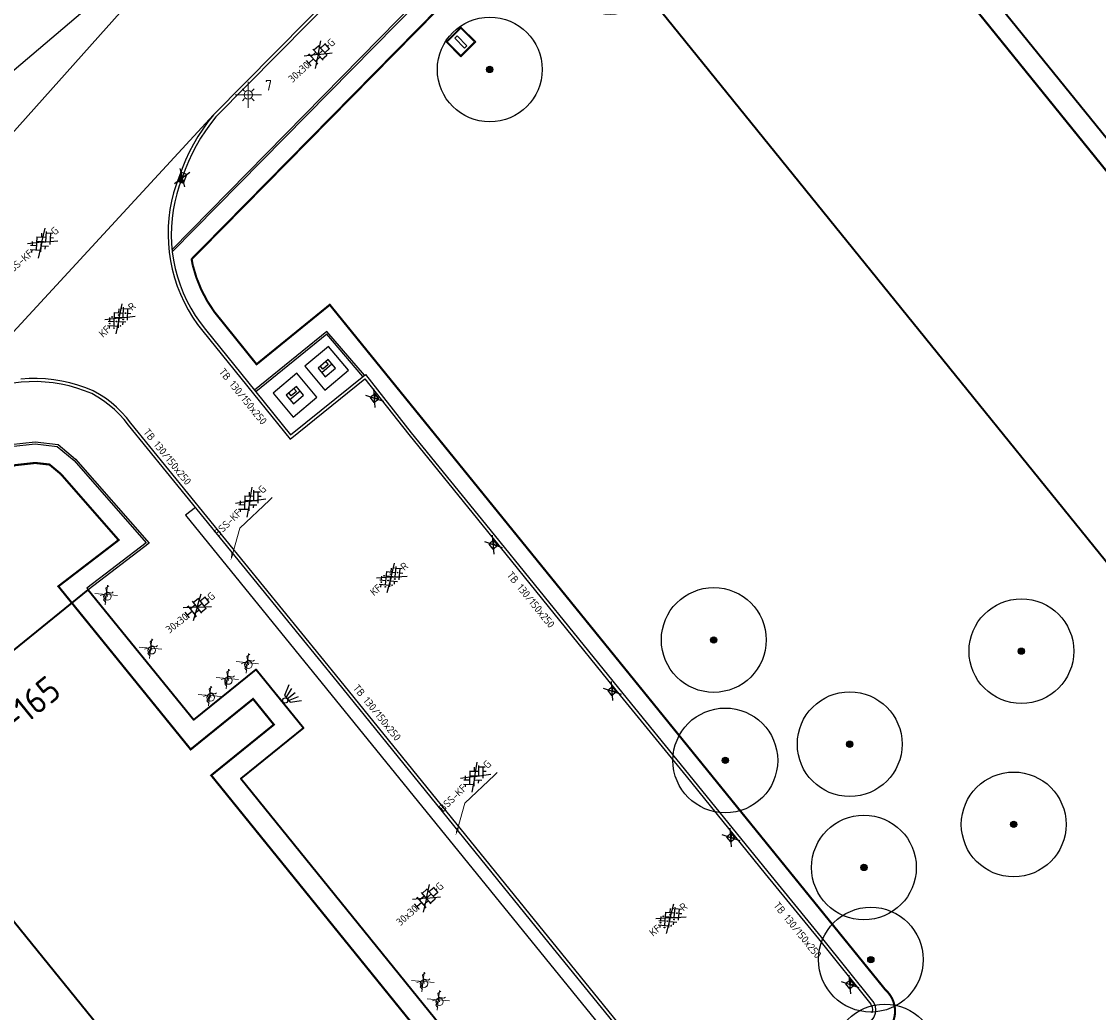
# Model space of a CAD drawing. Header units: metres. Extents: x 92877 to 94117, y 464509 to 465451.
# Tile 76 of 102: x 93310 to 93361, y 465101 to 465148. Entities that reach past the tile are written whole.
import ezdxf
from ezdxf import colors
from ezdxf.entities.mleader import LeaderData, LeaderLine
from ezdxf.enums import TextEntityAlignment as Align
from ezdxf.math import Vec2, Vec3

# ---------------------------------------------------------------- set-up
doc = ezdxf.new("R2010")
doc.units = ezdxf.units.M
doc.linetypes.add('XX-PROJECTGRENS', pattern=[18, 12, -3, 0, -3])
doc.layers.get('0').update_dxf_attribs({"linetype": 'CONTINUOUS'})
for name, color, linetype, lineweight in [('B-WE-GR-BOOM-S', 90, 'CONTINUOUS', 25), ('B-WE-IE-MEUBILAIR_WEGMEUBILAIR_CONTAINER_ONDERGRONDS-S', 252, 'CONTINUOUS', 25), ('B-WE-IE-MEUBILAIR_WEGMEUBILAIR_LICHTMAST-S', 252, 'CONTINUOUS', 25), ('B-WE-IE-MEUBILAIR_WEGMEUBILAIR_LICHTMAST-T25', 7, 'CONTINUOUS', 25), ('B-WE-OG-TOPOGRAFIE_BEBOUWING-GV', 252, 'CONTINUOUS', 35), ('B-WE-OG-TOPOGRAFIE_HUISNUMMER-T25', 7, 'CONTINUOUS', 20), ('B-WE-VW-OV_DRAAGCONSTRUCTIE-S', 252, 'CONTINUOUS', 15), ('N-WE-KG-GRENS_PROJECT-G', 1, 'XX-PROJECTGRENS', 35), ('V-WE-IE-MEUBILAIR_WEGMEUBILAIR_FIETS-S', 7, 'CONTINUOUS', 25), ('V-WE-KL-ET_LS_OV_LICHTMAST-S', 190, 'CONTINUOUS', 25), ('V-WE-RI-HWA_KOLK-S', 150, 'CONTINUOUS', 25), ('V-WE-VH-KANTOPSLUITING-T18', 10, 'CONTINUOUS', 18), ('V-WE-VH-KANTOPSLUITING_OPSLUITBAND_100X200-G', 150, 'VH-OPSLUITBAND_100X200-V', 25), ('V-WE-VH-KANTOPSLUITING_TROTTOIRBAND_130 150-G', 210, 'VH-TROTTOIRBAND_130-150-V', 25), ('V-WE-VH-KANTOPSLUITING_VOORKANTBAND-G', 50, 'CONTINUOUS', 25), ('V-WE-VH-MATERIAALGRENS-G', 7, 'CONTINUOUS-V', 25), ('V-WE-VH-VERHARDING-T18', 10, 'CONTINUOUS', 18), ('V-WE-VH-VERHARDING_BETONSTRAATSTEEN-S', 252, 'CONTINUOUS', 25), ('V-WE-VH-VERHARDING_STRAATBAKSTEEN-S', 252, 'CONTINUOUS', 25), ('V-WE-VH-VERHARDING_TEGEL-S', 252, 'CONTINUOUS', 25)]:
    doc.layers.add(name, color=color, linetype=linetype, lineweight=lineweight)
doc.styles.add('NLCS-ISO', font='NLCS-ISO.ttf')
doc.styles.add('NLCS-ISO-M200-T18', font='NLCS-ISO.ttf', dxfattribs={"height": 0.36})
doc.styles.add('NLCS-ISO-M200-T25', font='NLCS-ISO.ttf', dxfattribs={"height": 0.5})
doc.styles.get("Standard").update_dxf_attribs({"font": 'isocp.shx'})
doc.linetypes.add('CONTINUOUS-V', pattern='A,3.5,[24,NLCS.SHX,S=0.5,R=0,X=0,Y=0],3.5', length=7)
doc.linetypes.add('VH-OPSLUITBAND_100X200-V', pattern='A,4,[24,NLCS.SHX,S=1,R=0,X=0,Y=0],4,-2,4,-2', length=16)
doc.linetypes.add('VH-TROTTOIRBAND_130-150-V', pattern='A,2.5,[24,NLCS.SHX,S=1,R=0,X=0,Y=0],2.5,-2,2,-2,2,-2', length=15)

# ---------------------------------------------------------------- blocks, each defined once
blk = doc.blocks.new('Q_VERKEERSBORDPAAL')
for points in [[(-0.5, 0.5), (0.5, 0.5), (0.5, -0.5), (-0.5, -0.5)], [(-0.08, 0.333), (0.071, 0.333), (0.071, -0.329), (-0.08, -0.329)]]:
    blk.add_lwpolyline(points, close=True)
blk.add_lwpolyline([(-0.442, 0.464), (0.438, 0.464, -0.414214), (0.459, 0.442), (0.459, -0.437, -0.414214), (0.438, -0.459), (-0.442, -0.459, -0.414214), (-0.463, -0.437), (-0.463, 0.442), (-0.463, 0.444), (-0.463, 0.446), (-0.463, 0.448), (-0.462, 0.45), (-0.461, 0.451), (-0.46, 0.453), (-0.459, 0.455), (-0.458, 0.456), (-0.457, 0.457), (-0.456, 0.459), (-0.454, 0.46), (-0.453, 0.461), (-0.451, 0.462), (-0.449, 0.462), (-0.447, 0.463), (-0.446, 0.463), (-0.444, 0.464), (-0.442, 0.464)], format="xyb")
blk = doc.blocks.new('V-SRI-KOLK_TROTTOIR-SO')
blk.add_hatch(color=256).paths.add_polyline_path([(1.125, 0.75), (-1.125, 0.75), (-1.125, -0.75)])
at = {"ltscale": 0.1}
for p, q in [((-1.875, 1.25), (1.875, -1.25)), ((1.875, 1.25), (-1.875, -1.25))]:
    blk.add_line(p, q, dxfattribs=at)
blk.add_line((-1.125, -0.75), (1.125, 0.75))
at = {"flags": 128}
blk.add_lwpolyline([(-1.125, -0.75), (1.125, -0.75), (1.125, 0.75), (-1.125, 0.75)], close=True, dxfattribs=at)
blk = doc.blocks.new('V-SRI-KOLK_STRAAT_300X300-SO')
at = {"ltscale": 0.1}
for p, q in [((-1.875, 2), (1.875, -0.5)), ((1.875, 2), (-1.875, -0.5))]:
    blk.add_line(p, q, dxfattribs=at)
for p, q in [((-0.75, 0), (0.75, 1.5)), ((0.75, 0), (-0.75, 1.5))]:
    blk.add_line(p, q)
at = {"flags": 128}
blk.add_lwpolyline([(-0.75, 0), (0.75, 0), (0.75, 1.5), (-0.75, 1.5)], close=True, dxfattribs=at)
blk = doc.blocks.new('B-SIE-WEG_LICHTMAST_WAND-SO')
at = {"ltscale": 0.5, "flags": 128}
blk.add_lwpolyline([(-2.41, 3.75), (-1.05, 1.35), (1.05, 1.35), (2.41, 3.75)], dxfattribs=at)
at = {"flags": 128}
for points in [[(-0.46, 1.35), (-1.27, 3.75)], [(0, 1.35), (0, 3.75)], [(0.46, 1.35), (1.27, 3.75)], [(-2.41, 0), (2.41, 0)]]:
    blk.add_lwpolyline(points, dxfattribs=at)
at = {"ltscale": 0.5}
blk.add_circle((0, 0.72), 0.625, dxfattribs=at)
at = {"style": 'NLCS-ISO'}
blk.add_attdef('TYPE', text='', height=1.8, dxfattribs=at).set_placement((0, -0.2), align=Align.TOP_CENTER)
blk = doc.blocks.new('V-SVH-TEGEL_300X300_DUN_HALFST_KL-SO')
for p, q in [((-3.08, 0.75), (-3, 0.75)), ((-3, -0.83), (-3, 0.83)), ((-3, 0), (-1.5, 0)), ((-1.84, 1.5), (-1.5, 1.5)), ((-1.5, -1.6), (-1.5, 1.6)), ((-1.5, 0.75), (0, 0.75)), ((0, -1.78), (0, 1.78)), ((0, 1.5), (1.5, 1.5)), ((0, 0), (1.5, 0)), ((1.5, -1.6), (1.5, 1.6)), ((1.5, 0.75), (3, 0.75)), ((3, -0.83), (3, 0.83)), ((3, 0), (3.39, 0)), ((-3.08, -0.75), (-3, -0.75)), ((-1.84, -1.5), (-1.5, -1.5)), ((-1.5, -0.75), (0, -0.75)), ((0, -1.5), (1.5, -1.5)), ((1.5, -0.75), (3, -0.75))]:
    blk.add_line(p, q)
at = {"ltscale": 0.1}
for q in [(-2.75, -1.98), (-2.73, 1.96), (2.73, 1.96), (2.75, -1.98)]:
    blk.add_line((0, 0), q, dxfattribs=at)
at = {"style": 'NLCS-ISO'}
blk.add_attdef('FORMAAT', text='', height=1.8, dxfattribs=at).set_placement((-3.18, 0), align=Align.MIDDLE_RIGHT)
blk.add_attdef('KLEUR', text='', height=1.8, dxfattribs=at).set_placement((3.49, 0), align=Align.MIDDLE_LEFT)
at = {"style": 'NLCS-ISO', "flags": 1}
blk.add_attdef('FUNCTIE', text='', height=1.8, dxfattribs=at).set_placement((0.12, -3.58), align=Align.MIDDLE_CENTER)
blk = doc.blocks.new('SIE-WEG_FIETSENREK-SO')
at = {"color": 0, "linetype": 'ByBlock', "lineweight": 18}
for points in [[(-2.19, 1.95), (1.75, -1.75)], [(-1.95, -1.71), (1.38, 1.66)], [(-1.5, -1.35), (-1.5, -0.54), (-0.73, -0.28), (-0.73, 0.53), (-1.5, 0.79)], [(-0.3, -0.45), (0.6, 1.35), (1.5, 1.35)], [(1.05, -0.45), (0.21, 0.58)], [(1.05, -0.45), (1.5, -0.45)]]:
    blk.add_lwpolyline(points, dxfattribs=at)
blk.add_circle((-0.3, -0.45), 0.9, dxfattribs=at)
blk = doc.blocks.new('V-SVH-BSS_KEIFORMAAT_KEPER_KL-SO')
for p, q in [((-3.36, -0.25), (-2.89, 0.22)), ((-3.23, 0.55), (-1.41, -1.27)), ((0, 0), (-2.8, 2.01)), ((-2.44, 1.25), (-1.41, 0.22)), ((-2.15, -0.53), (0.08, 1.7)), ((-2.15, 0.96), (-1.49, 1.62)), ((-1.7, -1.56), (0.08, 0.22)), ((-0.67, 0.96), (1.56, -1.27)), ((-0.02, 1.8), (1.56, 0.22)), ((0, 0), (2.8, 2.01)), ((0.82, 0.96), (1.48, 1.62)), ((0.82, -0.53), (2.54, 1.19)), ((1.14, -1.7), (3.05, 0.22)), ((2.3, 0.96), (3.39, -0.13)), ((0, 0), (-3.13, -2.25)), ((-0.67, -0.53), (0.58, -1.77)), ((-0.44, -1.78), (0.08, -1.27)), ((0, 0), (3.13, -2.25)), ((2.3, -0.53), (2.8, -1.02))]:
    blk.add_line(p, q)
at = {"style": 'NLCS-ISO'}
blk.add_attdef('FORMAAT', text='', height=1.8, dxfattribs=at).set_placement((-3.39, -0.02), align=Align.MIDDLE_RIGHT)
blk.add_attdef('KLEUR', text='', height=1.8, dxfattribs=at).set_placement((3.39, 0), align=Align.MIDDLE_LEFT)
at = {"style": 'NLCS-ISO', "flags": 1}
blk.add_attdef('FUNCTIE', text='', height=1.8, dxfattribs=at).set_placement((0.12, -3.58), align=Align.MIDDLE_CENTER)
blk = doc.blocks.new('V-SVH-SBS_KEIFORMAAT_KEPER_KL-SO')
for p, q in [((-3.36, -0.25), (-2.89, 0.22)), ((-3.23, 0.55), (-1.41, -1.27)), ((0, 0), (-2.8, 2.01)), ((-2.44, 1.25), (-1.41, 0.22)), ((-2.15, -0.53), (0.08, 1.7)), ((-2.15, 0.96), (-1.49, 1.62)), ((-1.7, -1.56), (0.08, 0.22)), ((-0.67, 0.96), (1.56, -1.27)), ((-0.02, 1.8), (1.56, 0.22)), ((0, 0), (2.8, 2.01)), ((0.82, 0.96), (1.48, 1.62)), ((0.82, -0.53), (2.54, 1.19)), ((1.14, -1.7), (3.05, 0.22)), ((2.3, 0.96), (3.39, -0.13)), ((0, 0), (-3.13, -2.25)), ((-0.67, -0.53), (0.58, -1.77)), ((-0.44, -1.78), (0.08, -1.27)), ((0, 0), (3.13, -2.25)), ((2.3, -0.53), (2.8, -1.02))]:
    blk.add_line(p, q)
for centre in [(-2.52, 0.59), (-1.04, 1.33), (0.45, 0.59), (1.93, 1.33), (-2.52, -0.9), (-1.04, -0.16), (0.45, -0.9), (1.93, -0.16)]:
    blk.add_circle(centre, 0.0881)
blk.add_arc((-1.04, -1.64), 0.0881, 295.9034, 224.543)
at = {"style": 'NLCS-ISO'}
blk.add_attdef('FORMAAT', text='', height=1.8, dxfattribs=at).set_placement((-3.39, 0), align=Align.MIDDLE_RIGHT)
blk.add_attdef('KLEUR', text='', height=1.8, dxfattribs=at).set_placement((3.39, 0), align=Align.MIDDLE_LEFT)
at = {"style": 'NLCS-ISO', "flags": 1}
blk.add_attdef('FUNCTIE', text='', height=1.8, dxfattribs=at).set_placement((0.12, -3.58), align=Align.MIDDLE_CENTER)
blk = doc.blocks.new('SIE-WEG_CONTAINER_ONDERGRONDS-SO')
at = {"flags": 128}
for points in [[(-4.12, -4.12), (4.12, -4.12), (4.12, 4.12), (-4.12, 4.12)], [(-1.75, -1.5), (1.75, -1.5), (1.75, 1.5), (-1.75, 1.5)]]:
    blk.add_lwpolyline(points, close=True, dxfattribs=at)
for points in [[(-1.75, 0), (1.75, 0)], [(0.9, 1.5), (0.9, 0.48), (-0.9, 0.48), (-0.9, 1.5)]]:
    blk.add_lwpolyline(points, dxfattribs=at)
blk = doc.blocks.new('SGR-BOOM_01')
at = {"ltscale": 0.1}
h = blk.add_hatch(color=256, dxfattribs=at)
edge = h.paths.add_edge_path()
edge.add_arc((0, 0), 0.15, 0, 360)
for radius in [2.5, 0.045]:
    blk.add_circle((0, 0), radius)
blk.add_circle((0, 0), 0.15, dxfattribs=at)
blk = doc.blocks.new('SKL-ET_OV_LICHTMAST-SO')
at = {"color": 0, "linetype": 'ByBlock', "lineweight": 18}
for points in [[(-2.21, -2.21), (2.21, 2.21)], [(-2.21, 2.21), (2.21, -2.21)], [(-1.25, 0), (-2, 0)], [(-1.41, 1.41), (-0.88, 0.88)], [(0, 2), (0, 1.25)], [(0.88, 0.88), (1.41, 1.41)], [(2, 0), (1.25, 0)], [(-1.41, -1.41), (-0.88, -0.88)], [(0, -1.25), (0, -2)], [(0.88, -0.88), (1.41, -1.41)]]:
    blk.add_lwpolyline(points, dxfattribs=at)
blk.add_circle((0, 0), 1, dxfattribs=at)

msp = doc.modelspace()

# ---------------------------------------------------------------- linework, layer by layer
at = {"layer": 'B-WE-OG-TOPOGRAFIE_BEBOUWING-GV', "flags": 128}
for points in [[(93384.79, 465113.8), (93374.89, 465105.8), (93338.5, 465150.77), (93348.288, 465158.69)], [(93348.288, 465158.69), (93348.4, 465158.78), (93353.49, 465152.49), (93356.51, 465154.93), (93358.7, 465152.22), (93355.68, 465149.78), (93368.05, 465134.5), (93371.07, 465136.94), (93373.26, 465134.22), (93370.25, 465131.78), (93379.99, 465119.74), (93383.01, 465122.18), (93385.19, 465119.47), (93382.17, 465117.03), (93384.79, 465113.8)], [(93354.32, 465069.91), (93344.42, 465061.89), (93302.97, 465113.03), (93312.87, 465121.05)], [(93312.87, 465121.05), (93317.91, 465114.84), (93320.89, 465117.25), (93323.14, 465114.47), (93320.15, 465112.05), (93332.51, 465096.79), (93335.47, 465099.19), (93337.72, 465096.42), (93334.8, 465094.05), (93347.01, 465078.98), (93349.89, 465081.32), (93352.16, 465078.53), (93349.25, 465076.16), (93354.32, 465069.91)]]:
    msp.add_lwpolyline(points, dxfattribs=at)
at = {"layer": 'N-WE-KG-GRENS_PROJECT-G', "const_width": 0.1, "flags": 128}
msp.add_lwpolyline([(93142.804, 465086.89), (93145.447, 465089.504), (93147.332, 465091.955), (93148.613, 465093.182), (93161.411, 465113.679), (93167.204, 465122.957), (93170.456, 465128.173), (93179.763, 465143.103), (93186.894, 465154.496), (93187.89, 465154.904), (93188.17, 465154.679), (93191.39, 465152.077), (93194.828, 465149.413), (93202.752, 465142.922), (93211.334, 465136.086), (93246.401, 465107.701), (93253.059, 465102.314), (93253.343, 465100.976), (93245.804, 465089.865), (93244.522, 465087.941), (93231.812, 465069.293), (93227.954, 465063.58), (93226.853, 465062.424), (93215.691, 465046.012), (93211.996, 465040.636), (93204.425, 465029.753), (93202.609, 465027.143), (93198.032, 465020.213), (93194.363, 465014.869), (93190.619, 465009.505), (93189.819, 465008.221), (93185.531, 465002.305), (93181.433, 464996.691), (93178.696, 464993.153), (93172.103, 464984.564), (93163.085, 464972.835), (93161.131, 464970.564), (93154.083, 464961.647), (93148.985, 464955.311), (93145.469, 464951.039), (93138.605, 464942.927), (93131.702, 464935.14), (93128.236, 464931.41), (93126.865, 464929.653), (93122.062, 464924.79), (93112.82, 464915.353), (93112.694, 464915.474), (93110.007, 464912.809), (93108.158, 464914.641), (93097.954, 464904.418), (93099.616, 464902.379), (93097.346, 464900.004), (93095.105, 464898.042), (93093.141, 464896.427), (93087.358, 464891.835), (93084.647, 464889.561), (93079.687, 464885.222), (93073.559, 464880.645), (93064.795, 464874.789), (93057.662, 464870.165), (93057.255, 464870.007), (93057.168, 464870.002), (93056.607, 464870.091), (93053.277, 464868.411), (93060.039, 464854.372), (93062.426, 464849.152), (93065.249, 464843.338), (93068.532, 464844.778), (93069.154, 464846.147), (93077.316, 464850.716), (93083.11, 464853.91), (93083.112, 464853.905), (93087.983, 464856.618), (93087.623, 464857.315), (93087.914, 464857.845), (93094.137, 464862.208), (93094.032, 464862.502), (93094.431, 464862.805), (93094.609, 464862.539), (93096.966, 464864.191), (93097.445, 464863.691), (93100.286, 464866.409), (93107.265, 464873.112), (93113.757, 464878.765), (93119.027, 464883.354), (93126.19, 464890.319), (93126.053, 464890.447), (93129.224, 464893.588), (93132.754, 464897.33), (93136.979, 464901.466), (93141.064, 464906.039), (93145.123, 464910.02), (93146.946, 464911.937), (93151.571, 464916.872), (93154.026, 464919.546), (93161.923, 464928.693), (93166.437, 464933.828), (93170.519, 464938.737), (93174.372, 464943.51), (93176.337, 464945.983), (93178.669, 464948.924), (93181.236, 464952.541), (93184.321, 464956.452), (93185.617, 464958.052), (93188.572, 464961.84), (93195.315, 464970.699), (93197.093, 464969.277), (93199.637, 464972.465), (93198.95, 464972.958), (93202.951, 464977.949), (93202.249, 464978.521), (93202.364, 464978.666), (93202.234, 464979.72), (93202.711, 464980.328), (93203.771, 464980.458), (93206.283, 464983.648), (93206.153, 464984.709), (93206.628, 464985.314), (93207.678, 464985.434), (93209.477, 464987.722), (93211.5, 464990.295), (93211.38, 464991.345), (93211.858, 464991.954), (93212.908, 464992.074), (93215.413, 464995.259), (93215.283, 464996.319), (93215.758, 464996.923), (93216.817, 464997.043), (93217.976, 464998.513), (93217.195, 464999.188), (93221.285, 465004.117), (93220.562, 465004.619), (93224.498, 465009.504), (93223.744, 465010.107), (93228.745, 465016.379), (93228.548, 465017.661), (93229.799, 465019.138), (93230.171, 465019.204), (93232.859, 465016.92), (93240.879, 465028.723), (93247.237, 465037.466), (93243.345, 465039.426), (93245.385, 465042.407), (93267.791, 465074.762), (93271.654, 465080.832), (93274.315, 465084.653), (93274.677, 465085.271), (93280.631, 465092.992), (93283.915, 465097.533), (93293.238, 465109.1), (93296.471, 465112.853), (93305.145, 465123.792), (93308.461, 465126.639), (93309.398, 465127), (93310.34, 465127.104), (93311.021, 465127.029), (93311.569, 465126.572), (93314.325, 465123.425), (93311.446, 465121.218), (93317.763, 465113.435), (93320.742, 465115.844), (93321.734, 465114.618), (93318.743, 465112.198), (93332.363, 465095.383), (93335.324, 465097.784), (93336.313, 465096.566), (93333.394, 465094.197), (93346.863, 465077.572), (93349.745, 465079.914), (93350.754, 465078.674), (93347.845, 465076.305), (93354.176, 465068.5), (93362.85, 465075.591), (93361.376, 465077.286), (93365.219, 465080.332), (93350.596, 465098.232), (93346.729, 465095.077), (93346.089, 465095.987), (93350.715, 465099.775, 0.50922), (93350.922, 465101.967), (93324.402, 465134.651), (93320.907, 465131.811), (93318.885, 465134.322, -0.098106), (93317.859, 465136.546), (93317.809, 465136.827), (93329.287, 465148.479), (93335.156, 465154.254), (93344.697, 465163.309, -0.349567), (93347.493, 465163.354), (93347.813, 465163.049), (93349.127, 465161.413), (93346.391, 465159.229), (93348.191, 465157.343), (93348.243, 465157.384), (93353.341, 465151.084), (93356.361, 465153.524), (93357.294, 465152.369), (93354.273, 465149.929), (93367.901, 465133.094), (93370.919, 465135.533), (93371.856, 465134.369), (93368.844, 465131.928), (93379.841, 465118.334), (93382.859, 465120.772), (93383.785, 465119.621), (93380.762, 465117.178), (93384.644, 465112.392), (93390.968, 465117.536), (93393.698, 465119.744), (93389.575, 465124.751), (93393.126, 465127.653), (93381.652, 465141.958), (93378.045, 465139.012), (93374.932, 465142.847), (93384.724, 465150.628, 0.393005), (93384.971, 465152.673), (93376.322, 465163.131, 0.393551), (93374.278, 465163.377), (93369.858, 465159.798), (93359.893, 465172.144), (93359.196, 465171.59), (93356.894, 465174.416), (93366.327, 465182.365), (93383.74, 465196.71, -0.309181), (93386.819, 465196.235), (93386.977, 465196.072), (93387.797, 465195.067), (93385.13, 465192.859), (93391.412, 465185.104), (93394.43, 465187.543), (93395.435, 465186.298), (93392.425, 465183.858), (93405.872, 465167.212), (93408.891, 465169.662), (93409.895, 465168.418), (93406.884, 465165.977), (93415.682, 465155.114), (93422.305, 465160.477), (93419.312, 465164.504), (93427.805, 465171.459), (93432.936, 465175.602, 0.389945), (93433.117, 465177.605), (93406.306, 465210.598, 0.403895), (93404.272, 465210.792), (93395.071, 465203.259, -0.04985), (93394.529, 465205.075), (93406.003, 465214.474), (93406.153, 465214.258), (93408.855, 465216.515), (93413.243, 465220.126), (93424.061, 465228.978), (93433.335, 465236.564), (93456.901, 465255.803), (93462.358, 465260.256), (93474.24, 465257.384), (93487.491, 465268.365), (93481.957, 465274.413), (93477.953, 465270.75), (93460.622, 465275.164), (93454.054, 465277.377), (93450.532, 465272.851), (93448.516, 465271.205), (93400.455, 465231.959), (93399.011, 465233.652), (93395.691, 465230.975), (93395.475, 465231.241), (93389.321, 465226.059), (93372.983, 465212.672), (93260.058, 465121.022), (93254.212, 465128.327), (93255.485, 465129.359), (93251.172, 465134.67), (93250.976, 465134.513), (93249.73, 465136.066), (93249.925, 465136.222), (93245.512, 465141.593), (93245.414, 465141.489), (93215.797, 465178.086), (93224.817, 465185.374), (93221.615, 465189.311), (93221.504, 465189.439), (93221.504, 465189.484), (93221.582, 465189.664), (93258.555, 465216.278), (93287.858, 465237.306), (93316.719, 465257.815), (93323.665, 465262.74), (93325.266, 465260.773), (93334.631, 465268.404), (93348.967, 465280.041), (93353.283, 465283.494), (93353.525, 465283.192), (93373.219, 465297.094), (93403.844, 465318.948), (93403.686, 465319.158), (93405.483, 465320.403), (93410.351, 465324.912), (93402.835, 465333.569), (93398.335, 465338.895), (93392.573, 465334.08), (93389.104, 465331.474), (93348.447, 465302.964), (93320.1, 465282.787), (93289.014, 465260.48), (93254.82, 465235.917), (93226.588, 465215.717), (93213.129, 465205.995), (93182.769, 465181.222), (93183.254, 465180.57), (93182.292, 465179.905), (93183.685, 465178.016), (93174.631, 465171.467), (93173.396, 465173.195), (93172.303, 465172.388), (93168.471, 465170.193), (93170.119, 465168.084), (93171.264, 465166.905), (93171.887, 465165.92), (93172.046, 465165.485), (93172.061, 465164.02), (93171.791, 465162.221), (93171.603, 465161.889), (93167.902, 465156.013), (93164.39, 465150.403), (93160.435, 465144.058), (93158.382, 465140.726), (93156.607, 465137.917), (93154.807, 465135.049), (93153.786, 465134.188), (93154.016, 465133.775), (93153.338, 465133.133), (93153.16, 465132.506), (93153.134, 465132.463), (93152.077, 465130.671), (93150.973, 465128.906), (93147.775, 465123.769), (93144.058, 465117.809), (93140.544, 465112.153), (93139.017, 465109.781), (93136.381, 465105.485), (93134.48, 465102.415), (93134.183, 465101.965), (93133.958, 465101.735), (93130.915, 465098.93), (93126.03, 465094.455), (93121.818, 465090.575), (93117.904, 465086.833), (93113.47, 465082.448), (93112.834, 465082.495), (93109.779, 465079.439), (93106.782, 465076.441), (93106.819, 465075.801), (93105.522, 465074.513), (93100.162, 465069.076), (93097.993, 465066.793), (93094.572, 465063.113), (93089.135, 465057.106), (93083.693, 465051.015), (93080.417, 465047.335), (93077.017, 465043.497), (93073.934, 465040.014), (93073.472, 465039.534), (93072.001, 465037.863), (93071.812, 465037.638), (93069.705, 465035.225), (93068.078, 465033.424), (93064.121, 465029.238), (93059.891, 465024.784), (93054.546, 465019.348), (93051.829, 465016.783), (93042.954, 465008.588), (93039.428, 465005.328), (93039.04, 465005.881), (93035.768, 465003.501), (93034.642, 465002.582), (93035.282, 465001.847), (93028.269, 464995.871), (93027.63, 464996.626), (93025.853, 464995.108), (93024.898, 464994.489), (93025.348, 464993.801), (93025.385, 464993.139), (93023.546, 464991.657), (93020.74, 464989.867), (93009.831, 464980.839), (93002.614, 464974.822), (93001.219, 464974.424), (92997.627, 464972.314), (93000.275, 464968.182), (93003.222, 464963.818), (93004.539, 464962.472), (93005.558, 464961.008), (93007.714, 464956.785), (93011.389, 464958.36), (93011.758, 464959.803), (93016.761, 464964.005), (93022.798, 464969.066), (93023.124, 464969.069), (93023.859, 464969.958), (93031.994, 464976.787), (93034.007, 464978.44), (93039.335, 464982.95), (93042.149, 464985.327), (93043.343, 464986.286), (93048.652, 464990.9), (93051.638, 464993.482), (93054.319, 464995.599), (93054.16, 464995.728), (93056.817, 464998.088), (93056.95, 464998.249), (93057.025, 464998.223), (93061.752, 465002.708), (93069.172, 465009.817), (93070.327, 465011.305), (93072.947, 465014.003), (93077.454, 465018.647), (93081.951, 465023.517), (93086.147, 465028.149), (93090.291, 465032.813), (93095.645, 465038.867), (93100.706, 465044.522), (93107.652, 465052.218), (93109.08, 465053.733), (93109.476, 465054.154), (93112.165, 465057.006), (93113.936, 465058.77), (93117.521, 465062.601), (93121.643, 465066.775), (93123.547, 465068.699), (93128.69, 465073.617), (93128.797, 465073.72), (93131.858, 465076.592), (93136.523, 465080.981), (93138.359, 465082.708)], format="xyb", close=True, dxfattribs=at)
at = {"layer": 'V-WE-VH-KANTOPSLUITING_OPSLUITBAND_100X200-G', "flags": 128}
for points in [[(93316.884, 465137.171), (93328.651, 465149.115), (93334.53, 465154.901), (93342.829, 465162.775), (93344.097, 465163.98), (93344.311, 465164.144), (93344.538, 465164.291), (93344.776, 465164.417), (93345.025, 465164.522), (93345.282, 465164.606), (93345.544, 465164.667), (93345.812, 465164.704), (93346.081, 465164.72), (93346.352, 465164.711), (93346.619, 465164.68), (93346.884, 465164.627), (93347.142, 465164.55), (93347.394, 465164.451), (93347.637, 465164.331), (93347.822, 465164.22), (93347.867, 465164.192), (93348.086, 465164.033), (93348.289, 465163.856), (93348.476, 465163.661), (93348.649, 465163.448), (93350.393, 465161.273), (93347.721, 465159.139), (93348.21, 465158.627)], [(93326.06, 465131.296), (93324.268, 465133.383), (93320.813, 465130.574)], [(93242.833, 465040.231), (93266.894, 465075.369), (93270.904, 465081.33), (93273.928, 465085.773), (93279.91, 465093.53), (93283.2, 465098.079), (93292.547, 465109.676), (93295.777, 465113.426), (93304.493, 465124.418), (93307.992, 465127.423), (93309.184, 465127.882), (93310.34, 465128.009), (93311.389, 465127.894), (93312.2, 465127.218), (93315.634, 465123.294), (93312.809, 465121.129), (93312.87, 465121.05)]]:
    msp.add_lwpolyline(points, dxfattribs=at)
at = {"layer": 'V-WE-VH-KANTOPSLUITING_TROTTOIRBAND_130 150-G', "flags": 128}
msp.add_lwpolyline([(93462.696, 465266.489), (93459.142, 465264.638), (93457.577, 465263.831), (93456.727, 465263.371), (93453.539, 465260.805), (93453.45, 465259.988), (93453.321, 465258.22), (93452.886, 465257.859), (93450.312, 465255.759), (93449.458, 465255.061), (93438.511, 465246.128), (93437.625, 465245.406), (93431.696, 465240.567), (93430.973, 465239.976), (93430.06, 465239.23), (93423.497, 465233.865), (93422.578, 465233.114), (93418.944, 465230.143), (93415.11, 465227.006), (93413.321, 465227.157), (93412.559, 465227.212), (93406.751, 465222.456), (93404.691, 465220.78), (93401.534, 465218.203), (93401.303, 465215.73), (93396.733, 465211.961), (93396.581, 465211.81), (93396.252, 465211.555), (93395.949, 465211.291), (93395.659, 465211.01), (93395.386, 465210.714), (93395.13, 465210.403), (93394.891, 465210.079), (93394.672, 465209.741), (93394.471, 465209.392), (93394.29, 465209.032), (93394.129, 465208.663), (93393.989, 465208.285), (93393.87, 465207.9), (93393.773, 465207.509), (93393.697, 465207.113), (93393.643, 465206.714), (93393.612, 465206.313), (93393.603, 465205.91), (93393.617, 465205.505), (93393.622, 465205.432), (93393.627, 465205.357), (93393.634, 465205.282), (93393.642, 465205.207), (93393.649, 465205.136), (93393.735, 465204.702), (93393.839, 465204.267), (93393.961, 465203.838), (93394.102, 465203.414), (93394.26, 465202.996), (93394.437, 465202.586), (93394.625, 465202.193), (93394.646, 465202.165), (93394.673, 465202.138), (93394.703, 465202.114), (93394.738, 465202.094), (93394.779, 465202.078), (93394.834, 465202.059), (93394.887, 465202.067), (93394.957, 465202.085), (93395.012, 465202.112), (93395.073, 465202.162), (93396.615, 465203.469), (93398.369, 465204.873), (93400.1, 465206.328), (93401.871, 465207.725), (93403.235, 465208.892), (93404.813, 465210.137), (93404.921, 465210.202), (93405.046, 465210.245), (93405.178, 465210.261), (93405.31, 465210.249), (93405.437, 465210.209), (93405.551, 465210.145), (93405.648, 465210.06), (93408.277, 465206.874), (93411.65, 465202.769), (93411.703, 465202.704), (93417.596, 465195.438), (93420.612, 465191.655), (93426.611, 465184.344), (93426.66, 465184.284), (93429.965, 465180.193), (93430.043, 465180.094), (93432.453, 465177.074), (93432.516, 465176.967), (93432.558, 465176.845), (93432.574, 465176.716), (93432.563, 465176.588), (93432.528, 465176.464), (93432.467, 465176.349), (93432.385, 465176.25), (93422.167, 465167.946), (93418.292, 465164.768), (93418.165, 465164.712), (93418.036, 465164.682), (93417.904, 465164.679), (93417.773, 465164.7), (93417.649, 465164.746), (93417.535, 465164.816), (93417.441, 465164.903), (93407.367, 465177.237), (93395.311, 465192.066), (93390.109, 465198.504), (93389.959, 465198.708), (93389.698, 465198.986), (93389.419, 465199.254), (93389.125, 465199.503), (93388.817, 465199.736), (93388.496, 465199.95), (93388.164, 465200.146), (93387.82, 465200.322), (93387.468, 465200.477), (93387.106, 465200.612), (93386.737, 465200.726), (93386.363, 465200.819), (93385.984, 465200.89), (93385.6, 465200.94), (93385.216, 465200.966), (93384.829, 465200.971), (93384.444, 465200.953), (93384.061, 465200.913), (93383.68, 465200.851), (93383.303, 465200.767), (93382.934, 465200.663), (93382.647, 465200.552), (93382.362, 465200.425), (93382.087, 465200.282), (93381.819, 465200.123), (93381.564, 465199.952), (93381.446, 465199.855), (93381.324, 465199.754), (93381.201, 465199.653), (93381.079, 465199.552), (93380.956, 465199.451), (93376.11, 465195.487), (93364.134, 465185.659), (93354.644, 465177.604), (93354.602, 465177.563), (93354.537, 465177.496), (93354.316, 465177.249), (93354.112, 465176.99), (93353.924, 465176.719), (93353.756, 465176.435), (93353.606, 465176.142), (93353.475, 465175.84), (93353.364, 465175.529), (93353.274, 465175.212), (93353.204, 465174.89), (93353.155, 465174.565), (93353.127, 465174.236), (93353.121, 465173.906), (93353.137, 465173.577), (93353.173, 465173.249), (93353.23, 465172.925), (93353.309, 465172.605), (93353.408, 465172.291), (93353.527, 465171.983), (93353.666, 465171.685), (93353.824, 465171.395), (93354, 465171.116), (93354.194, 465170.85), (93354.411, 465170.589), (93354.848, 465169.992), (93356.208, 465168.199), (93358.931, 465170.336), (93359.744, 465170.974), (93362.475, 465167.635), (93365.428, 465163.99), (93368.128, 465160.673), (93369.727, 465158.63), (93372.644, 465160.95), (93374.818, 465162.704), (93374.979, 465162.796), (93375.169, 465162.837), (93375.364, 465162.82), (93375.545, 465162.746), (93375.689, 465162.627), (93378.361, 465159.333), (93378.532, 465159.123), (93381.089, 465156.035), (93381.657, 465155.358), (93383.022, 465153.73), (93384.283, 465152.152), (93384.365, 465151.984), (93384.395, 465151.792), (93384.367, 465151.601), (93384.285, 465151.426), (93384.162, 465151.291), (93381.345, 465149.015), (93377.488, 465145.968), (93373.874, 465143.117), (93373.665, 465142.949), (93373.602, 465142.898), (93369.579, 465139.678), (93369.067, 465139.271), (93361.11, 465149.046), (93360.693, 465152.974), (93360.651, 465153.568), (93350.552, 465165.992), (93350.491, 465166.052), (93350.423, 465166.116), (93350.354, 465166.18), (93350.284, 465166.242), (93350.215, 465166.303), (93349.916, 465166.542), (93349.607, 465166.763), (93349.284, 465166.963), (93348.95, 465167.145), (93348.604, 465167.305), (93348.25, 465167.444), (93347.888, 465167.561), (93347.52, 465167.657), (93347.147, 465167.729), (93346.77, 465167.779), (93346.391, 465167.805), (93346.01, 465167.809), (93345.63, 465167.79), (93345.252, 465167.747), (93344.877, 465167.683), (93344.507, 465167.595), (93344.144, 465167.485), (93343.786, 465167.353), (93343.438, 465167.199), (93343.193, 465167.075), (93342.96, 465166.933), (93342.739, 465166.773), (93342.531, 465166.596), (93342.332, 465166.396), (93340.171, 465164.432), (93340.14, 465164.404), (93327.88, 465152.639), (93318.961, 465143.612), (93318.706, 465143.288), (93318.463, 465142.949), (93318.237, 465142.598), (93318.026, 465142.238), (93317.832, 465141.869), (93317.655, 465141.491), (93317.496, 465141.106), (93317.353, 465140.709), (93317.212, 465140.331), (93317.095, 465139.949), (93316.999, 465139.561), (93316.923, 465139.169), (93316.871, 465138.774), (93316.841, 465138.375), (93316.832, 465137.975), (93316.847, 465137.577), (93316.883, 465137.179), (93316.943, 465136.775), (93317.025, 465136.377), (93317.131, 465135.982), (93317.258, 465135.595), (93317.407, 465135.216), (93317.578, 465134.846), (93317.769, 465134.485), (93317.981, 465134.138), (93318.212, 465133.802), (93318.464, 465133.477), (93320.876, 465130.496), (93322.534, 465128.446), (93326.104, 465131.331), (93328.289, 465128.548), (93332.039, 465123.924), (93338.386, 465116.099), (93341.524, 465112.262), (93345.307, 465107.599), (93347.854, 465104.485), (93350.367, 465101.348), (93350.43, 465101.178), (93350.45, 465101.006), (93350.429, 465100.831), (93350.365, 465100.668), (93350.264, 465100.522), (93347.914, 465098.585), (93347.088, 465097.911), (93344.825, 465096.064), (93343.268, 465094.802), (93343.179, 465094.737), (93343.067, 465094.687), (93342.947, 465094.663), (93342.824, 465094.663), (93342.705, 465094.69), (93342.593, 465094.741), (93342.496, 465094.814), (93342.424, 465094.896), (93334.259, 465104.947), (93324.765, 465116.656), (93314.79, 465128.911), (93314.581, 465129.175), (93314.36, 465129.421), (93314.123, 465129.652), (93313.873, 465129.868), (93313.609, 465130.066), (93313.332, 465130.249), (93313.05, 465130.41), (93312.698, 465130.551), (93312.333, 465130.676), (93311.962, 465130.779), (93311.586, 465130.863), (93311.205, 465130.924), (93310.822, 465130.964), (93310.438, 465130.984), (93310.052, 465130.982), (93309.667, 465130.96), (93309.285, 465130.914), (93308.905, 465130.849), (93308.529, 465130.763), (93308.159, 465130.655), (93307.796, 465130.528), (93307.439, 465130.38), (93307.093, 465130.213), (93306.755, 465130.027), (93306.428, 465129.823), (93306.114, 465129.601), (93305.818, 465129.366), (93303.517, 465126.793), (93292.494, 465113.843), (93282.834, 465101.731), (93282.328, 465101.106), (93281.172, 465099.604), (93276.286, 465093.244), (93269.988, 465084.358), (93268.436, 465082.092), (93266.553, 465079.337), (93260.742, 465070.854), (93248.886, 465053.649), (93239.968, 465040.552), (93239.932, 465040.485), (93239.915, 465040.421), (93239.912, 465040.353), (93239.924, 465040.288), (93239.951, 465040.225), (93239.989, 465040.17), (93240.037, 465040.128), (93240.965, 465039.666), (93241.941, 465039.181), (93245.113, 465037.587), (93245.046, 465037.453)], dxfattribs=at)
at = {"layer": 'V-WE-VH-KANTOPSLUITING_VOORKANTBAND-G', "flags": 128}
for points in [[(93327.775, 465152.746), (93318.848, 465143.711), (93318.586, 465143.378), (93318.339, 465143.033), (93318.109, 465142.677), (93317.895, 465142.311), (93317.698, 465141.936), (93317.518, 465141.552), (93317.356, 465141.16), (93317.212, 465140.761), (93317.07, 465140.379), (93316.95, 465139.989), (93316.852, 465139.593), (93316.775, 465139.193), (93316.722, 465138.789), (93316.691, 465138.382), (93316.682, 465137.974), (93316.697, 465137.567), (93316.734, 465137.161), (93316.795, 465136.749), (93316.879, 465136.342), (93316.987, 465135.939), (93317.117, 465135.544), (93317.269, 465135.157), (93317.444, 465134.779), (93317.639, 465134.411), (93317.855, 465134.056), (93318.091, 465133.713), (93318.346, 465133.384), (93320.759, 465130.402), (93322.512, 465128.235), (93326.08, 465131.119), (93328.172, 465128.454), (93331.923, 465123.83), (93338.27, 465116.004), (93341.408, 465112.167), (93345.191, 465107.504), (93347.737, 465104.391), (93350.235, 465101.273), (93350.283, 465101.143), (93350.299, 465101.006), (93350.282, 465100.868)], [(93316.872, 465137.294), (93328.58, 465149.186)], [(93325.982, 465131.233), (93324.256, 465133.244), (93320.875, 465130.497)], [(93342.538, 465094.993), (93334.375, 465105.042), (93324.881, 465116.751), (93314.907, 465129.005), (93314.696, 465129.272), (93314.468, 465129.525), (93314.225, 465129.763), (93313.967, 465129.985), (93313.695, 465130.189), (93313.411, 465130.377), (93313.115, 465130.545), (93312.75, 465130.692), (93312.377, 465130.819), (93311.998, 465130.925), (93311.614, 465131.01), (93311.225, 465131.073), (93310.834, 465131.114), (93310.441, 465131.134), (93310.047, 465131.132), (93309.654, 465131.109)], [(93242.75, 465040.287), (93266.811, 465075.425), (93270.821, 465081.386), (93273.847, 465085.832), (93279.83, 465093.59), (93283.12, 465098.14), (93292.47, 465109.74), (93295.7, 465113.49), (93304.421, 465124.488), (93307.94, 465127.51), (93309.16, 465127.98), (93310.34, 465128.11), (93311.43, 465127.99), (93312.27, 465127.29), (93315.78, 465123.28), (93312.87, 465121.05)]]:
    msp.add_lwpolyline(points, dxfattribs=at)
at = {"layer": 'V-WE-VH-MATERIAALGRENS-G'}
msp.add_line((93318.848, 465143.711), (93305.715, 465129.476), dxfattribs=at)
at = {"layer": 'V-WE-VH-MATERIAALGRENS-G', "flags": 128}
for points in [[(93300.559, 465133.123), (93320.101, 465155), (93297.707, 465135.978)], [(93317.993, 465124.976), (93317.517, 465124.611), (93342.718, 465093.582), (93345.161, 465095.567)]]:
    msp.add_lwpolyline(points, dxfattribs=at)

# ---------------------------------------------------------------- block references
at = {"layer": 'B-WE-GR-BOOM-S'}
for p, rotation in [((93337.791, 465151.007), 39), ((93332.038, 465145.878), 45.00000000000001), ((93342.729, 465118.658), 129), ((93357.414, 465118.123), 129), ((93349.219, 465113.684), 129), ((93343.281, 465112.91), 129), ((93357.046, 465109.857), 129), ((93349.898, 465107.803), 129), ((93350.226, 465103.404), 129), ((93350.894, 465098.785), 39), ((93358.333, 465097.843), 129)]:
    msp.add_blockref('SGR-BOOM_01', p, dxfattribs=dict(at, rotation=rotation))
at = {"layer": 'B-WE-IE-MEUBILAIR_WEGMEUBILAIR_CONTAINER_ONDERGRONDS-S', "xscale": 0.18, "yscale": 0.18, "zscale": 0.18, "rotation": 39.99999999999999}
for p in [(93324.257, 465131.623), (93322.74, 465130.34)]:
    msp.add_blockref('SIE-WEG_CONTAINER_ONDERGRONDS-SO', p, dxfattribs=at)
at = {"layer": 'B-WE-IE-MEUBILAIR_WEGMEUBILAIR_LICHTMAST-S', "xscale": 0.2, "yscale": 0.2, "zscale": 0.2, "rotation": 309}
msp.add_blockref('B-SIE-WEG_LICHTMAST_WAND-SO', (93322.162, 465115.678), dxfattribs=at)
at = {"layer": 'B-WE-VW-OV_DRAAGCONSTRUCTIE-S', "rotation": 45.00000000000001}
msp.add_blockref('Q_VERKEERSBORDPAAL', (93330.661, 465147.191), dxfattribs=at)
at = {"layer": 'V-WE-IE-MEUBILAIR_WEGMEUBILAIR_FIETS-S', "xscale": 0.2, "yscale": 0.2, "zscale": 0.2, "rotation": 38}
for p in [(93313.778, 465120.839), (93315.893, 465118.277), (93320.511, 465117.585), (93319.557, 465116.83), (93318.709, 465116.026), (93328.892, 465102.371), (93329.631, 465101.501)]:
    msp.add_blockref('SIE-WEG_FIETSENREK-SO', p, dxfattribs=at)
at = {"layer": 'V-WE-KL-ET_LS_OV_LICHTMAST-S', "xscale": 0.2, "yscale": 0.2, "zscale": 0.2, "rotation": 45.00000000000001}
msp.add_blockref('SKL-ET_OV_LICHTMAST-SO', (93320.512, 465144.667), dxfattribs=at)
at = {"layer": 'V-WE-RI-HWA_KOLK-S'}
for name, p, xscale, yscale, zscale, rotation in [('V-SRI-KOLK_TROTTOIR-SO', (93317.353, 465140.71), 0.2, 0.2, 0.2, 70), ('V-SRI-KOLK_STRAAT_300X300-SO', (93326.656, 465130.287), 0.2000000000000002, 0.2000000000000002, 0.2000000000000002, 128), ('V-SRI-KOLK_STRAAT_300X300-SO', (93332.326, 465123.299), 0.2000000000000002, 0.2000000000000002, 0.2000000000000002, 128), ('V-SRI-KOLK_STRAAT_300X300-SO', (93337.996, 465116.311), 0.2000000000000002, 0.2000000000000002, 0.2000000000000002, 128), ('V-SRI-KOLK_STRAAT_300X300-SO', (93343.665, 465109.323), 0.2000000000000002, 0.2000000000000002, 0.2000000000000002, 128), ('V-SRI-KOLK_STRAAT_300X300-SO', (93349.352, 465102.314), 0.2000000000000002, 0.2000000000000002, 0.2000000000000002, 128)]:
    msp.add_blockref(name, p, dxfattribs=dict(at, xscale=xscale, yscale=yscale, zscale=zscale, rotation=rotation))
at = {"layer": 'V-WE-VH-VERHARDING_BETONSTRAATSTEEN-S'}
for p, xscale, yscale, zscale, rotation in [((93310.655, 465137.631), 0.2, 0.2, 0.2, 41.38001388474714), ((93320.583, 465125.275), 0.2000000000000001, 0.2000000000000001, 0.2000000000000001, 44.22704450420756), ((93331.322, 465112.147), 0.2000000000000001, 0.2000000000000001, 0.2000000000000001, 44.22704450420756)]:
    msp.add_blockref('V-SVH-BSS_KEIFORMAAT_KEPER_KL-SO', p, dxfattribs=dict(at, xscale=xscale, yscale=yscale, zscale=zscale, rotation=rotation)).add_auto_attribs({'FORMAAT': 'BSS-KF', 'KLEUR': 'G'})
at = {"layer": 'V-WE-VH-VERHARDING_STRAATBAKSTEEN-S', "xscale": 0.2, "yscale": 0.2, "zscale": 0.2}
for p, rotation in [((93314.349, 465134.014), 42.54319254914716), ((93327.324, 465121.649), 39.70719806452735), ((93340.65, 465105.399), 39.70719806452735)]:
    msp.add_blockref('V-SVH-SBS_KEIFORMAAT_KEPER_KL-SO', p, dxfattribs=dict(at, rotation=rotation)).add_auto_attribs({'FORMAAT': 'KF', 'KLEUR': 'R'})
at = {"layer": 'V-WE-VH-VERHARDING_TEGEL-S', "xscale": 0.2, "yscale": 0.2, "zscale": 0.2}
for p, rotation in [((93323.841, 465146.587), 42.49085449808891), ((93318.075, 465120.221), 38.1102673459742), ((93329.012, 465106.339), 41.61134714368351)]:
    msp.add_blockref('V-SVH-TEGEL_300X300_DUN_HALFST_KL-SO', p, dxfattribs=dict(at, rotation=rotation)).add_auto_attribs({'FORMAAT': '30x30', 'KLEUR': 'G'})

# ---------------------------------------------------------------- texts
at = {"layer": 'B-WE-IE-MEUBILAIR_WEGMEUBILAIR_LICHTMAST-T25', "insert": (93321.315, 465145.373), "char_height": 0.5, "attachment_point": 1, "style": 'NLCS-ISO-M200-T25'}
msp.add_mtext_dynamic_manual_height_columns('7', width=3.78349, gutter_width=6.25, heights=[0], dxfattribs=at)
at = {"layer": 'B-WE-OG-TOPOGRAFIE_HUISNUMMER-T25'}
msp.add_text('55-165', height=1.25, rotation=39, dxfattribs=at).set_placement((93309.494, 465115.097), align=Align.MIDDLE)
at = {"layer": 'V-WE-VH-KANTOPSLUITING-T18', "char_height": 0.36, "attachment_point": 1, "rotation": 309.0426, "style": 'NLCS-ISO-M200-T18'}
for insert in [(93319.362, 465131.67), (93315.753, 465128.793), (93333.1, 465121.974), (93325.763, 465116.585), (93345.832, 465106.207)]:
    msp.add_mtext_dynamic_manual_height_columns('TB 130/150x250', width=4.97805, gutter_width=1.8, heights=[0], dxfattribs=dict(at, insert=insert))

# ---------------------------------------------------------------- leaders
at = {"layer": 'V-WE-VH-VERHARDING-T18'}
ml = msp.add_multileader_mtext('Standard', dxfattribs=at)
ml.set_content('', color=256, style='NLCS-ISO-M200-T18')
ml.set_leader_properties(color=256, linetype='ByLayer', lineweight=-1)
ml.build(insert=Vec2(0, 0))
ml.multileader.update_dxf_attribs({"text_left_attachment_type": 5, "text_right_attachment_type": 5, "dogleg_length": 0.36, "arrow_head_size": 0.36})
ctx = ml.context
ctx.base_point, ctx.char_height, ctx.arrow_head_size, ctx.landing_gap_size, ctx.plane_origin, ctx.plane_x_axis, ctx.plane_y_axis = Vec3(93321.52, 465125.332), 0.36, 0.36, 0.18, Vec3(93320.516, 465122.281), Vec3(0.725856, 0.687847), Vec3(-0.687847, 0.725856)
ctx.left_attachment, ctx.right_attachment = 5, 5
notes = []
notes.append((ctx, [(0, (1, 1, 0), (93320.107, 465123.992), (0.725856, 0.687847), 1.947, [(0, [(93319.671, 465122.455)], 0, [])])]))
ctx.mtext.insert, ctx.mtext.text_direction, ctx.mtext.rotation, ctx.mtext.flow_direction = Vec3(93321.403, 465125.717), Vec3(0.725856, 0.687847), 0.758518, 5
ml = msp.add_multileader_mtext('Standard', dxfattribs=at)
ml.set_content('', color=256, style='NLCS-ISO-M200-T18')
ml.set_leader_properties(color=256, linetype='ByLayer', lineweight=-1)
ml.build(insert=Vec2(0, 0))
ml.multileader.update_dxf_attribs({"text_left_attachment_type": 5, "text_right_attachment_type": 5, "dogleg_length": 0.36, "arrow_head_size": 0.36})
ctx = ml.context
ctx.base_point, ctx.char_height, ctx.arrow_head_size, ctx.landing_gap_size, ctx.plane_origin, ctx.plane_x_axis, ctx.plane_y_axis = Vec3(93332.26, 465112.204), 0.36, 0.36, 0.18, Vec3(93331.256, 465109.154), Vec3(0.725856, 0.687847), Vec3(-0.687847, 0.725856)
ctx.left_attachment, ctx.right_attachment = 5, 5
notes.append((ctx, [(0, (1, 1, 0), (93330.846, 465110.865), (0.725856, 0.687847), 1.947, [(0, [(93330.41, 465109.327)], 0, [])])]))
ctx.mtext.insert, ctx.mtext.text_direction, ctx.mtext.rotation, ctx.mtext.flow_direction = Vec3(93332.143, 465112.589), Vec3(0.725856, 0.687847), 0.758518, 5
for ctx, leaders in notes:
    for number, flags, end, landing, length, lines in leaders:
        leader = LeaderData()
        leader.index, (leader.has_last_leader_line, leader.has_dogleg_vector, leader.attachment_direction) = number, flags
        leader.last_leader_point, leader.dogleg_vector, leader.dogleg_length = Vec3(end), Vec3(landing), length
        for number, points, colour, breaks in lines:
            line = LeaderLine()
            line.index, line.vertices, line.color, line.breaks = number, Vec3.list(points), colors.encode_raw_color(colour), breaks
            leader.lines.append(line)
        ctx.leaders.append(leader)

doc.saveas('drawing.dxf')
